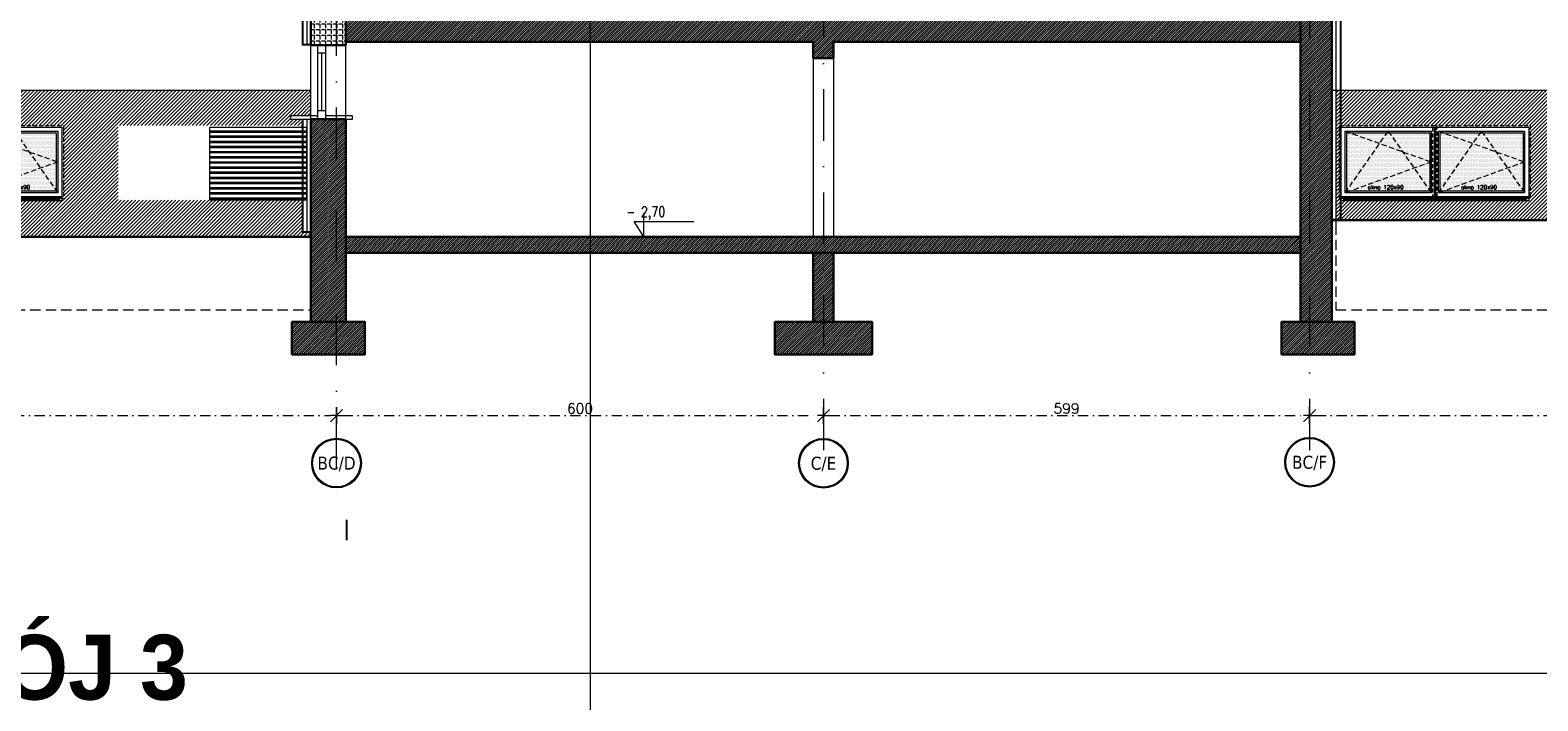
# Model space of a CAD drawing. Header units: millimetres. Extents: x 28291 to 177760, y -399809 to -170937.
# Tile 78 of 256: x 60435 to 62292, y -202936 to -202109. Entities that reach past the tile are written whole.
import ezdxf
from ezdxf.enums import TextEntityAlignment as Align

# ---------------------------------------------------------------- set-up
doc = ezdxf.new("R2010")
doc.units = ezdxf.units.MM
for name, pattern in [('CACHE', [9.525, 6.35, -3.175]), ('CARKOVANA', [7.5, 5, -2.5]), ('DASHDOT', [25.4, 12.7, -6.35, 0, -6.35]), ('HIDDEN', [9.525, 6.35, -3.175])]:
    doc.linetypes.add(name, pattern=pattern)
doc.layers.get('0').update_dxf_attribs({"lineweight": 0})
for name, color, linetype, lineweight, true_color in [('!! 0_ Istn-okna - wymienione', 9, 'Continuous', 13, 0x808080), ('!! 2_ELEWACJA COKÓŁ', 9, 'Continuous', 13, 0x808080), ('!! 2_hatch istniejące', 7, 'Continuous', 5, 0xffffff)]:
    doc.layers.add(name, color=color, linetype=linetype, lineweight=lineweight, true_color=true_color)
for name, color, linetype, lineweight in [('!! 0_ Istn-sciany', 3, 'Continuous', 30), ('!! 0_ Opis', 8, 'Continuous', 13), ('!! 0_ WIDOK ELEWACJA', 4, 'Continuous', 0), ('!! 0_Istn-cienka', 4, 'Continuous', 9), ('!! 0_Osie', 1, 'DASHDOT', 13), ('!! 1  WYDZIELENIE PPOŻ', 252, 'Continuous', 0), ('!! 1_ tynk zewn  - nowy', 21, 'Continuous', 20), ('!! 1_Hatch dach', 252, 'Continuous', 5), ('!! 2_ remont Ocieplenie', 4, 'ZIGZAG', 5), ('!! 2_Hatch dach', 7, 'Continuous', 0), ('!! 2_LEGENDA', 250, 'Continuous', 13), ('!! 2_NOWE OKNA WIDOk - remont', 140, 'Continuous', 5), ('0-osie-liniA', 14, 'DASHDOT', 5), ('0-osie-tx', 66, 'Continuous', 9), ('0-rzedne-blok', 62, 'Continuous', 13)]:
    doc.layers.add(name, color=color, linetype=linetype, lineweight=lineweight)
doc.layers.add('!! 0_ramki', color=66, linetype='Continuous', lineweight=9, plot=False)
doc.layers.add('!! 1_ widok', color=4, linetype='Continuous')
doc.styles.add('DEUTSCH', font='SIMPLEX8')
doc.styles.add('STYLE10', font='arialbd.ttf')
doc.styles.add('TAHOMA', font='tahoma.ttf')
doc.styles.add('TXT', font='simplex.shx')
doc.linetypes.add('ZIGZAG', pattern='A,0.00254,-5.08,[131,ltypeshp.shx,S=5.08,R=0,X=-5.08,Y=0],-10.16,[131,ltypeshp.shx,S=5.08,R=180,X=5.08,Y=0],-5.08', length=20.32254)
doc.dimstyles.new('DIM50', dxfattribs={"dimscale": 5, "dimtxt": 2.5, "dimasz": 1.5, "dimexe": 0, "dimexo": 0, "dimgap": 0.5, "dimtad": 1, "dimdec": 4, "dimrnd": 0.5, "dimdsep": 46, "dimtxsty": 'TXT', "dimblk1": 'TICK1', "dimblk2": 'TICK1', "dimsah": 1, "dimcen": 0, "dimse1": 1, "dimse2": 1, "dimclrd": 1, "dimclre": 7, "dimclrt": 9, "dimadec": 0, "dimazin": 0, "dimtfac": 1, "dimtdec": 4, "dimtmove": 2, "dimatfit": 3, "dimldrblk": 'TICK1', "dimfxl": 1, "dimtolj": 1, "dimarcsym": 0})
pattern_1 = [(225, (57913.864, -203778.1074), (1.3470384, -1.3470384), [])]

# ---------------------------------------------------------------- blocks, each defined once
blk = doc.blocks.new('okno 115x115')
at = {"layer": '!! 1_Hatch dach', "true_color": 0x575757}
h = blk.add_hatch(dxfattribs=at)
h.set_pattern_fill('DOTS', color=251, angle=360)
h.set_pattern_definition([(360, (-21873.4686, 1906.5186), (0.79375, 1.5875), [0, -1.5875])])
h.paths.add_polyline_path([(-12259.7, 13266.7), (-12157.7, 13266.7), (-12157.7, 13194.7), (-12259.7, 13194.7)])
h = blk.add_hatch(dxfattribs=at)
h.set_pattern_fill('ANSI31', color=251, scale=0.2, angle=360)
h.paths.add_polyline_path([(-12264.2, 13187.7), (-12153.2, 13187.7), (-12153.2, 13182.7), (-12264.2, 13182.7)])
at = {"layer": '!! 0_ Istn-okna - wymienione', "linetype": 'CARKOVANA', "lineweight": 5}
blk.add_lwpolyline([(-12268.7, 13275.7), (-12148.7, 13275.7), (-12148.7, 13185.7), (-12268.7, 13185.7)], close=True, dxfattribs=at)
at = {"layer": '!! 0_ Istn-okna - wymienione'}
for points in [[(-12266.7, 13273.7), (-12150.7, 13273.7), (-12150.7, 13187.7), (-12266.7, 13187.7)], [(-12261.7, 13268.7), (-12155.7, 13268.7), (-12155.7, 13192.7), (-12261.7, 13192.7)], [(-12259.7, 13266.7), (-12157.7, 13266.7), (-12157.7, 13194.7), (-12259.7, 13194.7)], [(-12266.7, 13187.7), (-12150.7, 13187.7), (-12150.7, 13182.7), (-12266.7, 13182.7)]]:
    blk.add_lwpolyline(points, close=True, dxfattribs=at)
at = {"layer": '!! 1_Hatch dach', "color": 251, "linetype": 'CACHE', "true_color": 0x575757}
for points in [[(-12261.7, 13192.7), (-12208.7, 13268.7), (-12155.7, 13192.7)], [(-12261.7, 13268.7), (-12155.7, 13230.7), (-12261.7, 13192.7)]]:
    blk.add_lwpolyline(points, dxfattribs=at)
at = {"insert": (-12234.1, 13202.1), "char_height": 5, "attachment_point": 1, "style": 'TXT'}
blk.add_mtext_dynamic_manual_height_columns('okno 120x90', width=52.63, gutter_width=75, heights=[0], dxfattribs=at)
blk = doc.blocks.new('*U80')
h = blk.add_hatch(color=256)
edge = h.paths.add_edge_path()
edge.add_arc((0, 0), 30.6, 0, 360)
edge = h.paths.add_edge_path(flags=17)
edge.add_arc((0, 0), 29.4, 0, 360)
for radius in [30.6, 29.4]:
    blk.add_circle((0, 0), radius)
at = {"style": 'TAHOMA', "flags": 8}
blk.add_attdef('ANSICHTSNUMMER', text='', height=16, dxfattribs=at).set_placement((0, 0), align=Align.MIDDLE_CENTER)
blk = doc.blocks.new('TICK1')
at = {"color": 2}
blk.add_line((-1, -1), (1, 1), dxfattribs=at)
at = {"color": 0}
for p, q in [((0, 0), (-1, 0)), ((0, -1.4), (0, 1.4))]:
    blk.add_line(p, q, dxfattribs=at)
blk = doc.blocks.new('*D3667')
at = {"color": 1, "lineweight": -2, "transparency": 16777216}
blk.add_line((59012.1, -202584.2), (60804.6, -202584.2), dxfattribs=at)
at = {"layer": 'DEFPOINTS', "color": 0, "transparency": 16777216}
for p in [(59004.6, -202584.2), (60812.1, -202584.2), (60812.1, -202584.2)]:
    blk.add_point(p, dxfattribs=at)
at = {"color": 1, "lineweight": -2, "transparency": 16777216, "xscale": 7.5, "yscale": 7.5, "zscale": 7.5, "rotation": 180}
blk.add_blockref('TICK1', (59004.6, -202584.2), dxfattribs=at)
at = {"color": 1, "lineweight": -2, "transparency": 16777216, "xscale": 7.5, "yscale": 7.5, "zscale": 7.5}
blk.add_blockref('TICK1', (60812.1, -202584.2), dxfattribs=at)
at = {"color": 9, "transparency": 16777216, "insert": (59908.3, -202575.4), "char_height": 12.5, "attachment_point": 5, "style": 'TXT'}
blk.add_mtext('\\A1;1807.5', dxfattribs=at)
blk = doc.blocks.new('*D3668')
at = {"color": 1, "lineweight": -2, "transparency": 16777216}
blk.add_line((60819.6, -202584.2), (61404.6, -202584.2), dxfattribs=at)
at = {"layer": 'DEFPOINTS', "color": 0, "transparency": 16777216}
for p in [(60812.1, -202584.2), (61412.1, -202584.2), (61412.1, -202584.2)]:
    blk.add_point(p, dxfattribs=at)
at = {"color": 1, "lineweight": -2, "transparency": 16777216, "xscale": 7.5, "yscale": 7.5, "zscale": 7.5, "rotation": 180}
blk.add_blockref('TICK1', (60812.1, -202584.2), dxfattribs=at)
at = {"color": 1, "lineweight": -2, "transparency": 16777216, "xscale": 7.5, "yscale": 7.5, "zscale": 7.5}
blk.add_blockref('TICK1', (61412.1, -202584.2), dxfattribs=at)
at = {"color": 9, "transparency": 16777216, "insert": (61112.1, -202575.4), "char_height": 12.5, "attachment_point": 5, "style": 'TXT'}
blk.add_mtext('\\A1;600', dxfattribs=at)
blk = doc.blocks.new('*D3669')
at = {"color": 1, "lineweight": -2, "transparency": 16777216}
blk.add_line((61419.6, -202584.2), (62003.6, -202584.2), dxfattribs=at)
at = {"layer": 'DEFPOINTS', "color": 0, "transparency": 16777216}
for p in [(61412.1, -202584.2), (62011.1, -202584.2), (62011.1, -202584.2)]:
    blk.add_point(p, dxfattribs=at)
at = {"color": 1, "lineweight": -2, "transparency": 16777216, "xscale": 7.5, "yscale": 7.5, "zscale": 7.5, "rotation": 180}
blk.add_blockref('TICK1', (61412.1, -202584.2), dxfattribs=at)
at = {"color": 1, "lineweight": -2, "transparency": 16777216, "xscale": 7.5, "yscale": 7.5, "zscale": 7.5}
blk.add_blockref('TICK1', (62011.1, -202584.2), dxfattribs=at)
at = {"color": 9, "transparency": 16777216, "insert": (61711.6, -202575.4), "char_height": 12.5, "attachment_point": 5, "style": 'TXT'}
blk.add_mtext('\\A1;599', dxfattribs=at)
blk = doc.blocks.new('*D3670')
at = {"color": 1, "lineweight": -2, "transparency": 16777216}
blk.add_line((62018.6, -202584.2), (63804.1, -202584.2), dxfattribs=at)
at = {"layer": 'DEFPOINTS', "color": 0, "transparency": 16777216}
for p in [(62011.1, -202584.2), (63811.6, -202584.2), (63811.6, -202584.2)]:
    blk.add_point(p, dxfattribs=at)
at = {"color": 1, "lineweight": -2, "transparency": 16777216, "xscale": 7.5, "yscale": 7.5, "zscale": 7.5, "rotation": 180}
blk.add_blockref('TICK1', (62011.1, -202584.2), dxfattribs=at)
at = {"color": 1, "lineweight": -2, "transparency": 16777216, "xscale": 7.5, "yscale": 7.5, "zscale": 7.5}
blk.add_blockref('TICK1', (63811.6, -202584.2), dxfattribs=at)
at = {"color": 9, "transparency": 16777216, "insert": (62911.3, -202575.4), "char_height": 12.5, "attachment_point": 5, "style": 'TXT'}
blk.add_mtext('\\A1;1800.5', dxfattribs=at)
blk = doc.blocks.new('BLOK OSIE DE')
at = {"layer": '!! 1_ widok'}
blk.add_lwpolyline([(60824.56735, -210654.75564), (60824.56735, -210679.75564)], dxfattribs=at)
blk = doc.blocks.new('D_kota')
for p, q in [((-0.8, 15), (8.7, 15)), ((8.7, 0), (-0.8, 15)), ((8.7, 0), (8.7, 23))]:
    blk.add_line(p, q)
blk.add_lwpolyline([(-0.8, 15), (57.9, 15)])
at = {"style": 'DEUTSCH', "width": 0.8}
blk.add_attdef('POZ.ARCH', (7.3, 19.7), '', height=10, dxfattribs=at)
blk = doc.blocks.new('BLOK OSIE ABC PD')
at = {"layer": '0-osie-liniA', "ltscale": 5}
for points in [[(60812.06735, -202649.32309), (60812.06735, -200656.87852)], [(61412.06735, -200656.87852), (61412.06735, -202649.32309)], [(62011.06735, -200656.87852), (62011.06735, -202649.32309)]]:
    blk.add_lwpolyline(points, dxfattribs=at)
at = {"layer": '0-osie-tx'}
ref = blk.add_blockref('*U80', (60812.06735, -202642.74122), dxfattribs=dict(at, rotation=180))
ref.add_attrib('ANSICHTSNUMMER', 'BC/D', dxfattribs={"layer": '0', "height": 16, "style": 'TAHOMA', "flags": 8}).set_placement((60812.06735, -202642.74122), align=Align.MIDDLE_CENTER)
ref = blk.add_blockref('*U80', (61412.06735, -202642.88444), dxfattribs=dict(at, rotation=180))
ref.add_attrib('ANSICHTSNUMMER', 'C/E', dxfattribs={"layer": '0', "height": 16, "style": 'TAHOMA', "flags": 8}).set_placement((61412.06735, -202642.88444), align=Align.MIDDLE_CENTER)
ref = blk.add_blockref('*U80', (62011.06735, -202641.68444), dxfattribs=dict(at, rotation=180))
ref.add_attrib('ANSICHTSNUMMER', 'BC/F', dxfattribs={"layer": '0', "height": 16, "style": 'TAHOMA', "flags": 8}).set_placement((62011.06735, -202641.68444), align=Align.MIDDLE_CENTER)
for base, p1, p2, picture, middle in [((60812.06735, -202584.18737), (59004.56735, -202584.18737), (60812.06735, -202584.18737), '*D3667', (59908.31735, -202575.43737)), ((61412.06735, -202584.18737), (60812.06735, -202584.18737), (61412.06735, -202584.18737), '*D3668', (61112.06735, -202575.43737)), ((62011.06735, -202584.18737), (61412.06735, -202584.18737), (62011.06735, -202584.18737), '*D3669', (61711.56735, -202575.43737)), ((63811.56735, -202584.18737), (62011.06735, -202584.18737), (63811.56735, -202584.18737), '*D3670', (62911.31735, -202575.43737))]:
    dim = blk.add_linear_dim(base=base, p1=p1, p2=p2, angle=180, dimstyle='DIM50')
    dim.commit()
    dim.dimension.update_dxf_attribs({"geometry": picture, "text_midpoint": middle})

msp = doc.modelspace()

# ---------------------------------------------------------------- hatches: boundary and pattern name
at = {"layer": '!! 0_ WIDOK ELEWACJA'}
h = msp.add_hatch(dxfattribs=at)
h.set_pattern_fill('PLAST', color=256)
h.paths.add_polyline_path([(60656.07394, -202228.74713), (60775.07394, -202228.74713), (60775.07394, -202318.74713), (60656.07394, -202318.74713)])
at = {"layer": '!! 2_ELEWACJA COKÓŁ', "true_color": 0x2b2b2c}
h = msp.add_hatch(dxfattribs=at)
h.set_pattern_fill('ANSI31', color=250)
h.paths.add_polyline_path([(60780.56735, -202183.74713), (59001.56735, -202183.74713), (59001.56735, -202363.74713), (60780.56735, -202363.74713), (60780.56735, -202358.74713), (60769.56735, -202358.74713), (60769.56735, -202318.74713), (60543.07394, -202318.74713), (60543.07394, -202226.74713), (60658.07394, -202226.74713), (60769.56735, -202226.74713), (60769.56735, -202218.74713), (60755.4202, -202218.74713), (60755.4202, -202214.8319), (60780.56735, -202214.8319)])
h.paths.add_polyline_path([(59758.07394, -202226.74713), (59875.07394, -202226.74713), (59875.07394, -202318.74713), (59643.07394, -202318.74713), (59643.07394, -202226.74713)], flags=16)
h.paths.add_polyline_path([(59756.07394, -202228.74713), (59756.07394, -202314.74713), (59645.07394, -202314.74713), (59645.07394, -202228.74713)], flags=0)
h.paths.add_polyline_path([(59751.07394, -202233.74713), (59751.07394, -202309.74713), (59650.07394, -202309.74713), (59650.07394, -202233.74713)], flags=0)
h.paths.add_polyline_path([(59700.57394, -202233.74713), (59701.90289, -202235.74713), (59749.07394, -202235.74713), (59749.07394, -202270.99465), (59751.07394, -202271.74713), (59749.07394, -202272.4996), (59749.07394, -202306.73722), (59749.745, -202307.74713), (59655.38973, -202307.74713), (59650.07394, -202309.74713), (59652.07394, -202306.73722), (59652.07394, -202234.4996), (59655.38973, -202235.74713), (59699.245, -202235.74713)], flags=0)
h.paths.add_polyline_path([(59760.07394, -202228.74713), (59871.07394, -202228.74713), (59871.07394, -202314.74713), (59760.07394, -202314.74713)], flags=0)
h.paths.add_polyline_path([(59765.07394, -202233.74713), (59866.07394, -202233.74713), (59866.07394, -202309.74713), (59765.07394, -202309.74713)], flags=0)
h.paths.add_polyline_path([(59770.38973, -202235.74713), (59814.245, -202235.74713), (59815.57394, -202233.74713), (59816.90289, -202235.74713), (59864.07394, -202235.74713), (59864.07394, -202270.99465), (59866.07394, -202271.74713), (59864.07394, -202272.4996), (59864.07394, -202306.73722), (59864.745, -202307.74713), (59770.38973, -202307.74713), (59765.07394, -202309.74713), (59767.07394, -202306.73722), (59767.07394, -202234.4996)], flags=0)
h.paths.add_polyline_path([(59575.07394, -202318.74713), (59343.07394, -202318.74713), (59343.07394, -202226.74713), (59458.07394, -202226.74713), (59575.07394, -202226.74713)], flags=16)
h.paths.add_polyline_path([(59571.07394, -202228.74713), (59571.07394, -202314.74713), (59460.07394, -202314.74713), (59460.07394, -202228.74713)], flags=0)
h.paths.add_polyline_path([(59566.07394, -202233.74713), (59566.07394, -202309.74713), (59465.07394, -202309.74713), (59465.07394, -202233.74713)], flags=0)
h.paths.add_polyline_path([(59564.07394, -202235.74713), (59564.07394, -202270.99465), (59566.07394, -202271.74713), (59564.07394, -202272.4996), (59564.07394, -202306.73722), (59564.745, -202307.74713), (59470.38973, -202307.74713), (59465.07394, -202309.74713), (59467.07394, -202306.73722), (59467.07394, -202234.4996), (59470.38973, -202235.74713), (59514.245, -202235.74713), (59515.57394, -202233.74713), (59516.90289, -202235.74713)], flags=0)
h.paths.add_polyline_path([(59456.07394, -202228.74713), (59456.07394, -202314.74713), (59345.07394, -202314.74713), (59345.07394, -202228.74713)], flags=0)
h.paths.add_polyline_path([(59451.07394, -202233.74713), (59451.07394, -202309.74713), (59350.07394, -202309.74713), (59350.07394, -202233.74713)], flags=0)
h.paths.add_polyline_path([(59943.07394, -202226.74713), (60058.07394, -202226.74713), (60175.07394, -202226.74713), (60175.07394, -202318.74713), (59943.07394, -202318.74713)], flags=16)
h.paths.add_polyline_path([(59449.07394, -202235.74713), (59449.07394, -202270.99465), (59451.07394, -202271.74713), (59449.07394, -202272.4996), (59449.07394, -202306.73722), (59449.745, -202307.74713), (59355.38973, -202307.74713), (59350.07394, -202309.74713), (59352.07394, -202306.73722), (59352.07394, -202234.4996), (59355.38973, -202235.74713), (59399.245, -202235.74713), (59400.57394, -202233.74713), (59401.90289, -202235.74713)], flags=0)
h.paths.add_polyline_path([(59945.07394, -202228.74713), (60056.07394, -202228.74713), (60056.07394, -202314.74713), (59945.07394, -202314.74713)], flags=0)
h.paths.add_polyline_path([(59950.07394, -202233.74713), (60051.07394, -202233.74713), (60051.07394, -202309.74713), (59950.07394, -202309.74713)], flags=0)
h.paths.add_polyline_path([(59952.07394, -202234.4996), (59955.38973, -202235.74713), (59999.245, -202235.74713), (60000.57394, -202233.74713), (60001.90289, -202235.74713), (60049.07394, -202235.74713), (60049.07394, -202270.99465), (60051.07394, -202271.74713), (60049.07394, -202272.4996), (60049.07394, -202306.73722), (60049.745, -202307.74713), (59955.38973, -202307.74713), (59950.07394, -202309.74713), (59952.07394, -202306.73722)], flags=0)
h.paths.add_polyline_path([(60060.07394, -202228.74713), (60171.07394, -202228.74713), (60171.07394, -202314.74713), (60060.07394, -202314.74713)], flags=0)
h.paths.add_polyline_path([(60065.07394, -202233.74713), (60166.07394, -202233.74713), (60166.07394, -202309.74713), (60065.07394, -202309.74713)], flags=0)
h.paths.add_polyline_path([(60067.07394, -202234.4996), (60070.38973, -202235.74713), (60114.245, -202235.74713), (60115.57394, -202233.74713), (60116.90289, -202235.74713), (60164.07394, -202235.74713), (60164.07394, -202270.99465), (60166.07394, -202271.74713), (60164.07394, -202272.4996), (60164.07394, -202306.73722), (60164.745, -202307.74713), (60070.38973, -202307.74713), (60065.07394, -202309.74713), (60067.07394, -202306.73722)], flags=0)
h.paths.add_polyline_path([(59275.07394, -202318.74713), (59043.07394, -202318.74713), (59043.07394, -202226.74713), (59158.07394, -202226.74713), (59275.07394, -202226.74713)], flags=16)
h.paths.add_polyline_path([(59271.07394, -202228.74713), (59271.07394, -202314.74713), (59160.07394, -202314.74713), (59160.07394, -202228.74713)], flags=0)
h.paths.add_polyline_path([(59266.07394, -202233.74713), (59266.07394, -202309.74713), (59165.07394, -202309.74713), (59165.07394, -202233.74713)], flags=0)
h.paths.add_polyline_path([(59264.07394, -202235.74713), (59264.07394, -202270.99465), (59266.07394, -202271.74713), (59264.07394, -202272.4996), (59264.07394, -202306.73722), (59264.745, -202307.74713), (59170.38973, -202307.74713), (59165.07394, -202309.74713), (59167.07394, -202306.73722), (59167.07394, -202234.4996), (59170.38973, -202235.74713), (59214.245, -202235.74713), (59215.57394, -202233.74713), (59216.90289, -202235.74713)], flags=0)
h.paths.add_polyline_path([(59156.07394, -202228.74713), (59156.07394, -202314.74713), (59045.07394, -202314.74713), (59045.07394, -202228.74713)], flags=0)
h.paths.add_polyline_path([(59151.07394, -202233.74713), (59151.07394, -202309.74713), (59050.07394, -202309.74713), (59050.07394, -202233.74713)], flags=0)
h.paths.add_polyline_path([(60243.07394, -202226.74713), (60358.07394, -202226.74713), (60475.07394, -202226.74713), (60475.07394, -202318.74713), (60243.07394, -202318.74713)], flags=16)
h.paths.add_polyline_path([(59149.07394, -202235.74713), (59149.07394, -202270.99465), (59151.07394, -202271.74713), (59149.07394, -202272.4996), (59149.07394, -202306.73722), (59149.745, -202307.74713), (59055.38973, -202307.74713), (59050.07394, -202309.74713), (59052.07394, -202306.73722), (59052.07394, -202234.4996), (59055.38973, -202235.74713), (59099.245, -202235.74713), (59100.57394, -202233.74713), (59101.90289, -202235.74713)], flags=0)
h.paths.add_polyline_path([(60245.07394, -202228.74713), (60356.07394, -202228.74713), (60356.07394, -202314.74713), (60245.07394, -202314.74713)], flags=0)
h.paths.add_polyline_path([(60250.07394, -202233.74713), (60351.07394, -202233.74713), (60351.07394, -202309.74713), (60250.07394, -202309.74713)], flags=0)
h.paths.add_polyline_path([(60252.07394, -202234.4996), (60255.38973, -202235.74713), (60299.245, -202235.74713), (60300.57394, -202233.74713), (60301.90289, -202235.74713), (60349.07394, -202235.74713), (60349.07394, -202270.99465), (60351.07394, -202271.74713), (60349.07394, -202272.4996), (60349.07394, -202306.73722), (60349.745, -202307.74713), (60255.38973, -202307.74713), (60250.07394, -202309.74713), (60252.07394, -202306.73722)], flags=0)
h.paths.add_polyline_path([(60360.07394, -202228.74713), (60471.07394, -202228.74713), (60471.07394, -202314.74713), (60360.07394, -202314.74713)], flags=0)
h.paths.add_polyline_path([(60365.07394, -202233.74713), (60466.07394, -202233.74713), (60466.07394, -202309.74713), (60365.07394, -202309.74713)], flags=0)
h.paths.add_polyline_path([(60367.07394, -202234.4996), (60370.38973, -202235.74713), (60414.245, -202235.74713), (60415.57394, -202233.74713), (60416.90289, -202235.74713), (60464.07394, -202235.74713), (60464.07394, -202270.99465), (60466.07394, -202271.74713), (60464.07394, -202272.4996), (60464.07394, -202306.73722), (60464.745, -202307.74713), (60370.38973, -202307.74713), (60365.07394, -202309.74713), (60367.07394, -202306.73722)], flags=0)
h.paths.add_polyline_path([(60388.9017, -202306.5875), (60438.06836, -202306.5875), (60438.06836, -202299.0875), (60388.9017, -202299.0875)], flags=8)
h.paths.add_polyline_path([(60273.9017, -202306.5875), (60323.06836, -202306.5875), (60323.06836, -202299.0875), (60273.9017, -202299.0875)], flags=8)
h.paths.add_polyline_path([(60088.9017, -202306.5875), (60138.06836, -202306.5875), (60138.06836, -202299.0875), (60088.9017, -202299.0875)], flags=8)
h.paths.add_polyline_path([(59973.9017, -202306.5875), (60023.06836, -202306.5875), (60023.06836, -202299.0875), (59973.9017, -202299.0875)], flags=8)
h.paths.add_polyline_path([(59788.9017, -202306.5875), (59838.06836, -202306.5875), (59838.06836, -202299.0875), (59788.9017, -202299.0875)], flags=8)
h.paths.add_polyline_path([(59673.9017, -202306.5875), (59723.06836, -202306.5875), (59723.06836, -202299.0875), (59673.9017, -202299.0875)], flags=8)
h.paths.add_polyline_path([(59488.9017, -202306.5875), (59538.06836, -202306.5875), (59538.06836, -202299.0875), (59488.9017, -202299.0875)], flags=8)
h.paths.add_polyline_path([(59373.9017, -202306.5875), (59423.06836, -202306.5875), (59423.06836, -202299.0875), (59373.9017, -202299.0875)], flags=8)
h.paths.add_polyline_path([(59188.9017, -202306.5875), (59238.06836, -202306.5875), (59238.06836, -202299.0875), (59188.9017, -202299.0875)], flags=8)
h.paths.add_polyline_path([(59073.9017, -202306.5875), (59123.06836, -202306.5875), (59123.06836, -202299.0875), (59073.9017, -202299.0875)], flags=8)
h = msp.add_hatch(dxfattribs=at)
h.set_pattern_fill('ANSI31', color=250)
h.paths.add_polyline_path([(63843.56735, -202183.74713), (62043.56735, -202183.74713), (62043.56735, -202343.32922), (63843.56735, -202343.32922)])
h.paths.add_polyline_path([(63250.56735, -202226.74713), (63365.56735, -202226.74713), (63482.56735, -202226.74713), (63482.56735, -202318.74713), (63250.56735, -202318.74713)], flags=16)
h.paths.add_polyline_path([(63252.56735, -202228.74713), (63363.56735, -202228.74713), (63363.56735, -202314.74713), (63252.56735, -202314.74713)], flags=0)
h.paths.add_polyline_path([(63257.56735, -202233.74713), (63358.56735, -202233.74713), (63358.56735, -202309.74713), (63257.56735, -202309.74713)], flags=0)
h.paths.add_polyline_path([(63262.88314, -202235.74713), (63306.7384, -202235.74713), (63308.06735, -202233.74713), (63309.3963, -202235.74713), (63356.56735, -202235.74713), (63356.56735, -202270.99465), (63358.56735, -202271.74713), (63356.56735, -202272.4996), (63356.56735, -202306.73722), (63357.2384, -202307.74713), (63262.88314, -202307.74713), (63257.56735, -202309.74713), (63259.56735, -202306.73722), (63259.56735, -202234.4996)], flags=0)
h.paths.add_polyline_path([(63182.56735, -202318.74713), (62950.56735, -202318.74713), (62950.56735, -202226.74713), (63065.56735, -202226.74713), (63182.56735, -202226.74713)], flags=16)
h.paths.add_polyline_path([(63178.56735, -202228.74713), (63178.56735, -202314.74713), (63067.56735, -202314.74713), (63067.56735, -202228.74713)], flags=0)
h.paths.add_polyline_path([(63173.56735, -202233.74713), (63173.56735, -202309.74713), (63072.56735, -202309.74713), (63072.56735, -202233.74713)], flags=0)
h.paths.add_polyline_path([(63171.56735, -202235.74713), (63171.56735, -202270.99465), (63173.56735, -202271.74713), (63171.56735, -202272.4996), (63171.56735, -202306.73722), (63172.2384, -202307.74713), (63077.88314, -202307.74713), (63072.56735, -202309.74713), (63074.56735, -202306.73722), (63074.56735, -202234.4996), (63077.88314, -202235.74713), (63121.7384, -202235.74713), (63123.06735, -202233.74713), (63124.3963, -202235.74713)], flags=0)
h.paths.add_polyline_path([(63367.56735, -202228.74713), (63478.56735, -202228.74713), (63478.56735, -202314.74713), (63367.56735, -202314.74713)], flags=0)
h.paths.add_polyline_path([(63372.56735, -202233.74713), (63473.56735, -202233.74713), (63473.56735, -202309.74713), (63372.56735, -202309.74713)], flags=0)
h.paths.add_polyline_path([(63377.88314, -202235.74713), (63421.7384, -202235.74713), (63423.06735, -202233.74713), (63424.3963, -202235.74713), (63471.56735, -202235.74713), (63471.56735, -202270.99465), (63473.56735, -202271.74713), (63471.56735, -202272.4996), (63471.56735, -202306.73722), (63472.2384, -202307.74713), (63377.88314, -202307.74713), (63372.56735, -202309.74713), (63374.56735, -202306.73722), (63374.56735, -202234.4996)], flags=0)
h.paths.add_polyline_path([(63063.56735, -202228.74713), (63063.56735, -202314.74713), (62952.56735, -202314.74713), (62952.56735, -202228.74713)], flags=0)
h.paths.add_polyline_path([(63058.56735, -202233.74713), (63058.56735, -202309.74713), (62957.56735, -202309.74713), (62957.56735, -202233.74713)], flags=0)
h.paths.add_polyline_path([(63056.56735, -202235.74713), (63056.56735, -202270.99465), (63058.56735, -202271.74713), (63056.56735, -202272.4996), (63056.56735, -202306.73722), (63057.2384, -202307.74713), (62962.88314, -202307.74713), (62957.56735, -202309.74713), (62959.56735, -202306.73722), (62959.56735, -202234.4996), (62962.88314, -202235.74713), (63006.7384, -202235.74713), (63008.06735, -202233.74713), (63009.3963, -202235.74713)], flags=0)
h.paths.add_polyline_path([(63550.56735, -202226.74713), (63665.56735, -202226.74713), (63782.56735, -202226.74713), (63782.56735, -202318.74713), (63550.56735, -202318.74713)], flags=16)
h.paths.add_polyline_path([(63552.56735, -202228.74713), (63663.56735, -202228.74713), (63663.56735, -202314.74713), (63552.56735, -202314.74713)], flags=0)
h.paths.add_polyline_path([(63557.56735, -202233.74713), (63658.56735, -202233.74713), (63658.56735, -202309.74713), (63557.56735, -202309.74713)], flags=0)
h.paths.add_polyline_path([(63559.56735, -202234.4996), (63562.88314, -202235.74713), (63606.7384, -202235.74713), (63608.06735, -202233.74713), (63609.3963, -202235.74713), (63656.56735, -202235.74713), (63656.56735, -202270.99465), (63658.56735, -202271.74713), (63656.56735, -202272.4996), (63656.56735, -202306.73722), (63657.2384, -202307.74713), (63562.88314, -202307.74713), (63557.56735, -202309.74713), (63559.56735, -202306.73722)], flags=0)
h.paths.add_polyline_path([(62882.56735, -202318.74713), (62650.56735, -202318.74713), (62650.56735, -202226.74713), (62765.56735, -202226.74713), (62882.56735, -202226.74713)], flags=16)
h.paths.add_polyline_path([(62878.56735, -202228.74713), (62878.56735, -202314.74713), (62767.56735, -202314.74713), (62767.56735, -202228.74713)], flags=0)
h.paths.add_polyline_path([(62873.56735, -202233.74713), (62873.56735, -202309.74713), (62772.56735, -202309.74713), (62772.56735, -202233.74713)], flags=0)
h.paths.add_polyline_path([(62871.56735, -202235.74713), (62871.56735, -202270.99465), (62873.56735, -202271.74713), (62871.56735, -202272.4996), (62871.56735, -202306.73722), (62872.2384, -202307.74713), (62777.88314, -202307.74713), (62772.56735, -202309.74713), (62774.56735, -202306.73722), (62774.56735, -202234.4996), (62777.88314, -202235.74713), (62821.7384, -202235.74713), (62823.06735, -202233.74713), (62824.3963, -202235.74713)], flags=0)
h.paths.add_polyline_path([(63667.56735, -202228.74713), (63778.56735, -202228.74713), (63778.56735, -202314.74713), (63667.56735, -202314.74713)], flags=0)
h.paths.add_polyline_path([(63672.56735, -202233.74713), (63773.56735, -202233.74713), (63773.56735, -202309.74713), (63672.56735, -202309.74713)], flags=0)
h.paths.add_polyline_path([(63674.56735, -202234.4996), (63677.88314, -202235.74713), (63721.7384, -202235.74713), (63723.06735, -202233.74713), (63724.3963, -202235.74713), (63771.56735, -202235.74713), (63771.56735, -202270.99465), (63773.56735, -202271.74713), (63771.56735, -202272.4996), (63771.56735, -202306.73722), (63772.2384, -202307.74713), (63677.88314, -202307.74713), (63672.56735, -202309.74713), (63674.56735, -202306.73722)], flags=0)
h.paths.add_polyline_path([(62763.56735, -202228.74713), (62763.56735, -202314.74713), (62652.56735, -202314.74713), (62652.56735, -202228.74713)], flags=0)
h.paths.add_polyline_path([(62758.56735, -202233.74713), (62758.56735, -202309.74713), (62657.56735, -202309.74713), (62657.56735, -202233.74713)], flags=0)
h.paths.add_polyline_path([(62756.56735, -202235.74713), (62756.56735, -202270.99465), (62758.56735, -202271.74713), (62756.56735, -202272.4996), (62756.56735, -202306.73722), (62757.2384, -202307.74713), (62662.88314, -202307.74713), (62657.56735, -202309.74713), (62659.56735, -202306.73722), (62659.56735, -202234.4996), (62662.88314, -202235.74713), (62706.7384, -202235.74713), (62708.06735, -202233.74713), (62709.3963, -202235.74713)], flags=0)
h.paths.add_polyline_path([(62582.56735, -202318.74713), (62350.56735, -202318.74713), (62350.56735, -202226.74713), (62465.56735, -202226.74713), (62582.56735, -202226.74713)], flags=16)
h.paths.add_polyline_path([(62578.56735, -202228.74713), (62578.56735, -202314.74713), (62467.56735, -202314.74713), (62467.56735, -202228.74713)], flags=0)
h.paths.add_polyline_path([(62573.56735, -202233.74713), (62573.56735, -202309.74713), (62472.56735, -202309.74713), (62472.56735, -202233.74713)], flags=0)
h.paths.add_polyline_path([(62571.56735, -202235.74713), (62571.56735, -202270.99465), (62573.56735, -202271.74713), (62571.56735, -202272.4996), (62571.56735, -202306.73722), (62572.2384, -202307.74713), (62477.88314, -202307.74713), (62472.56735, -202309.74713), (62474.56735, -202306.73722), (62474.56735, -202234.4996), (62477.88314, -202235.74713), (62521.7384, -202235.74713), (62523.06735, -202233.74713), (62524.3963, -202235.74713)], flags=0)
h.paths.add_polyline_path([(62463.56735, -202228.74713), (62463.56735, -202314.74713), (62352.56735, -202314.74713), (62352.56735, -202228.74713)], flags=0)
h.paths.add_polyline_path([(62458.56735, -202233.74713), (62458.56735, -202309.74713), (62357.56735, -202309.74713), (62357.56735, -202233.74713)], flags=0)
h.paths.add_polyline_path([(62458.56735, -202271.74713), (62456.56735, -202272.4996), (62456.56735, -202306.73722), (62457.2384, -202307.74713), (62362.88314, -202307.74713), (62357.56735, -202309.74713), (62359.56735, -202306.73722), (62359.56735, -202234.4996), (62362.88314, -202235.74713), (62406.7384, -202235.74713), (62408.06735, -202233.74713), (62409.3963, -202235.74713), (62456.56735, -202235.74713), (62456.56735, -202270.99465)], flags=0)
h.paths.add_polyline_path([(62282.56735, -202318.74713), (62050.56735, -202318.74713), (62050.56735, -202226.74713), (62165.56735, -202226.74713), (62282.56735, -202226.74713)], flags=16)
h.paths.add_polyline_path([(62278.56735, -202228.74713), (62278.56735, -202314.74713), (62167.56735, -202314.74713), (62167.56735, -202228.74713)], flags=0)
h.paths.add_polyline_path([(62273.56735, -202233.74713), (62273.56735, -202309.74713), (62172.56735, -202309.74713), (62172.56735, -202233.74713)], flags=0)
h.paths.add_polyline_path([(62273.56735, -202271.74713), (62271.56735, -202272.4996), (62271.56735, -202306.73722), (62272.2384, -202307.74713), (62177.88314, -202307.74713), (62172.56735, -202309.74713), (62174.56735, -202306.73722), (62174.56735, -202234.4996), (62177.88314, -202235.74713), (62221.7384, -202235.74713), (62223.06735, -202233.74713), (62224.3963, -202235.74713), (62271.56735, -202235.74713), (62271.56735, -202270.99465)], flags=0)
h.paths.add_polyline_path([(62163.56735, -202228.74713), (62163.56735, -202314.74713), (62052.56735, -202314.74713), (62052.56735, -202228.74713)], flags=0)
h.paths.add_polyline_path([(62158.56735, -202233.74713), (62158.56735, -202309.74713), (62057.56735, -202309.74713), (62057.56735, -202233.74713)], flags=0)
h.paths.add_polyline_path([(62158.56735, -202271.74713), (62156.56735, -202272.4996), (62156.56735, -202306.73722), (62157.2384, -202307.74713), (62062.88314, -202307.74713), (62057.56735, -202309.74713), (62059.56735, -202306.73722), (62059.56735, -202234.4996), (62062.88314, -202235.74713), (62106.7384, -202235.74713), (62108.06735, -202233.74713), (62109.3963, -202235.74713), (62156.56735, -202235.74713), (62156.56735, -202270.99465)], flags=0)
h.paths.add_polyline_path([(63696.3951, -202306.5875), (63745.56177, -202306.5875), (63745.56177, -202299.0875), (63696.3951, -202299.0875)], flags=8)
h.paths.add_polyline_path([(63581.3951, -202306.5875), (63630.56177, -202306.5875), (63630.56177, -202299.0875), (63581.3951, -202299.0875)], flags=8)
h.paths.add_polyline_path([(63396.3951, -202306.5875), (63445.56177, -202306.5875), (63445.56177, -202299.0875), (63396.3951, -202299.0875)], flags=8)
h.paths.add_polyline_path([(63281.3951, -202306.5875), (63330.56177, -202306.5875), (63330.56177, -202299.0875), (63281.3951, -202299.0875)], flags=8)
h.paths.add_polyline_path([(63096.3951, -202306.5875), (63145.56177, -202306.5875), (63145.56177, -202299.0875), (63096.3951, -202299.0875)], flags=8)
h.paths.add_polyline_path([(62981.3951, -202306.5875), (63030.56177, -202306.5875), (63030.56177, -202299.0875), (62981.3951, -202299.0875)], flags=8)
h.paths.add_polyline_path([(62796.3951, -202306.5875), (62845.56177, -202306.5875), (62845.56177, -202299.0875), (62796.3951, -202299.0875)], flags=8)
h.paths.add_polyline_path([(62681.3951, -202306.5875), (62730.56177, -202306.5875), (62730.56177, -202299.0875), (62681.3951, -202299.0875)], flags=8)
h.paths.add_polyline_path([(62496.3951, -202306.5875), (62545.56177, -202306.5875), (62545.56177, -202299.0875), (62496.3951, -202299.0875)], flags=8)
h.paths.add_polyline_path([(62381.3951, -202306.5875), (62430.56177, -202306.5875), (62430.56177, -202299.0875), (62381.3951, -202299.0875)], flags=8)
h.paths.add_polyline_path([(62196.3951, -202306.5875), (62245.56177, -202306.5875), (62245.56177, -202299.0875), (62196.3951, -202299.0875)], flags=8)
h.paths.add_polyline_path([(62081.3951, -202306.5875), (62130.56177, -202306.5875), (62130.56177, -202299.0875), (62081.3951, -202299.0875)], flags=8)
at = {"layer": '!! 2_Hatch dach'}
h = msp.add_hatch(dxfattribs=at)
h.set_pattern_fill('ANGLE', color=256)
h.set_pattern_definition([(180, (57913.864, -203778.1074), (-9e-16, -6.985), [5.08, -1.905]), (270, (57913.864, -203778.1074), (6.985, -1e-15), [5.08, -1.905])])
h.paths.add_polyline_path([(60780.56735, -202127.74713), (60823.56735, -202127.74713), (60823.56735, -202003.74713), (60780.56735, -202003.74713)])
at = {"layer": '!! 2_hatch istniejące'}
h = msp.add_hatch(dxfattribs=at)
h.set_pattern_fill('ANSI31', color=256, scale=0.6)
h.set_pattern_definition(pattern_1)
h.paths.add_polyline_path([(61976.56735, -202508.74713), (62066.56735, -202508.74713), (62066.56735, -202468.74713), (61976.56735, -202468.74713)])
h.paths.add_polyline_path([(62000.06735, -202468.74713), (62038.56735, -202468.74713), (62038.56735, -202003.74713), (62000.06735, -202003.74713)])
h = msp.add_hatch(dxfattribs=at)
h.set_pattern_fill('ANSI31', color=256, scale=0.6)
h.set_pattern_definition(pattern_1)
h.paths.add_polyline_path([(60823.56735, -202123.74713), (61399.56735, -202123.74713), (61399.56735, -202143.74713), (61424.56735, -202143.74713), (61424.56735, -202123.74713), (62000.06735, -202123.74713), (62000.06735, -202093.74713), (60823.56735, -202093.74713)])
h = msp.add_hatch(dxfattribs=at)
h.set_pattern_fill('ANSI31', color=256, scale=0.6)
h.set_pattern_definition(pattern_1)
h.paths.add_polyline_path([(60780.56735, -202468.74713), (60823.56735, -202468.74713), (60823.56735, -202218.74713), (60780.56735, -202218.74713)])
h.paths.add_polyline_path([(60757.06735, -202508.74713), (60847.06735, -202508.74713), (60847.06735, -202468.74713), (60757.06735, -202468.74713)])
h = msp.add_hatch(dxfattribs=at)
h.set_pattern_fill('ANSI31', color=256, scale=0.6)
h.set_pattern_definition(pattern_1)
h.paths.add_polyline_path([(60823.56735, -202383.74713), (62000.06735, -202383.74713), (62000.06735, -202363.74713), (60823.56735, -202363.74713)])
h = msp.add_hatch(dxfattribs=at)
h.set_pattern_fill('ANSI31', color=256, scale=0.6)
h.set_pattern_definition(pattern_1)
h.paths.add_polyline_path([(61352.06735, -202508.74713), (61472.06735, -202508.74713), (61472.06735, -202468.74713), (61352.06735, -202468.74713)])
h.paths.add_polyline_path([(61399.56735, -202468.74713), (61424.56735, -202468.74713), (61424.56735, -202383.74713), (61399.56735, -202383.74713)])

# ---------------------------------------------------------------- linework, layer by layer
at = {"layer": '!! 0_ Istn-okna - wymienione'}
for points in [[(60788.56735, -202127.74713), (60788.56735, -202218.74713)], [(60798.56735, -202137.74713), (60788.56735, -202137.74713)], [(60793.56735, -202137.74713), (60793.56735, -202208.74713)], [(60798.56735, -202127.74713), (60798.56735, -202218.74713)], [(60798.56735, -202208.74713), (60788.56735, -202208.74713)]]:
    msp.add_lwpolyline(points, dxfattribs=at)
for points in [[(60755.4202, -202218.74713), (60788.56735, -202218.74713), (60788.56735, -202214.8319), (60755.4202, -202214.8319)], [(60798.56735, -202218.74713), (60831.7145, -202218.74713), (60831.7145, -202214.8319), (60798.56735, -202214.8319)]]:
    msp.add_lwpolyline(points, close=True, dxfattribs=at)
at = {"layer": '!! 0_ Istn-sciany'}
for points in [[(60780.56735, -202003.74713), (60780.56735, -202127.74713)], [(60823.56735, -202003.74713), (60823.56735, -202127.74713)], [(62000.06735, -202003.74713), (62000.06735, -202468.74713)], [(62038.56735, -202003.74713), (62038.56735, -202468.74713)], [(60780.56735, -202127.74713), (60823.56735, -202127.74713)], [(61399.56735, -202123.74713), (60823.56735, -202123.74713)], [(61399.56735, -202123.74713), (61399.56735, -202143.74713)], [(62000.06735, -202123.74713), (61424.56735, -202123.74713)], [(61424.56735, -202123.74713), (61424.56735, -202143.74713)], [(61399.56735, -202143.74713), (61424.56735, -202143.74713)], [(60780.56735, -202218.74713), (60823.56735, -202218.74713)], [(60780.56735, -202218.74713), (60780.56735, -202468.74713)], [(60780.56735, -202218.74713), (60823.56735, -202218.74713)], [(60823.56735, -202218.74713), (60823.56735, -202468.74713)], [(63993.43318, -202343.32922), (62038.56735, -202343.32922)], [(60780.56735, -202363.74713), (57705.56735, -202363.74713)], [(60823.56735, -202363.74713), (62000.06735, -202363.74713)], [(60823.56735, -202383.74713), (62000.06735, -202383.74713)], [(61399.56735, -202383.74713), (61399.56735, -202468.74713)], [(61424.56735, -202383.74713), (61424.56735, -202468.74713)], [(60823.56735, -202468.74713), (60780.56735, -202468.74713)], [(61399.56735, -202468.74713), (61424.56735, -202468.74713)]]:
    msp.add_lwpolyline(points, dxfattribs=at)
for points in [[(60757.06735, -202468.74713), (60847.06735, -202468.74713), (60847.06735, -202508.74713), (60757.06735, -202508.74713)], [(61352.06735, -202468.74713), (61472.06735, -202468.74713), (61472.06735, -202508.74713), (61352.06735, -202508.74713)], [(62066.56735, -202468.74713), (61976.56735, -202468.74713), (61976.56735, -202508.74713), (62066.56735, -202508.74713)]]:
    msp.add_lwpolyline(points, close=True, dxfattribs=at)
at = {"layer": '!! 0_ WIDOK ELEWACJA'}
for points in [[(60780.56735, -202218.74713), (60780.56735, -202127.74713)], [(60823.56735, -202218.74713), (60823.56735, -202127.74713)], [(61399.56735, -202143.74713), (61399.56735, -202363.74713)], [(61424.56735, -202143.74713), (61424.56735, -202363.74713)], [(60780.56735, -202183.74713), (58899.56735, -202183.74713)], [(63848.56735, -202183.74713), (62038.56735, -202183.74713)], [(62043.56735, -202183.74713), (62043.56735, -202348.74713)]]:
    msp.add_lwpolyline(points, dxfattribs=at)
at = {"layer": '!! 0_Istn-cienka', "linetype": 'HIDDEN', "ltscale": 2}
for points in [[(60780.56735, -202358.74713), (60780.56735, -202453.74713)], [(62043.56735, -202348.74713), (62043.56735, -202453.74713)], [(57710.56735, -202453.74713), (60780.56735, -202453.74713)], [(62043.56735, -202453.74713), (63843.56735, -202453.74713)]]:
    msp.add_lwpolyline(points, dxfattribs=at)
at = {"layer": '!! 0_ramki'}
msp.add_lwpolyline([(57458.92604, -200541.22215), (64582.1521, -200541.22215), (64582.1521, -202902.02336), (57458.92604, -202902.02336)], close=True, dxfattribs=at)
at = {"layer": '!! 1  WYDZIELENIE PPOŻ'}
msp.add_lwpolyline([(60656.07394, -202228.74713), (60775.07394, -202228.74713), (60775.07394, -202318.74713), (60656.07394, -202318.74713)], close=True, dxfattribs=at)
at = {"layer": '!! 1_ tynk zewn  - nowy'}
for points in [[(60769.56735, -202003.74713), (60769.56735, -202127.74713)], [(60770.56735, -202003.74713), (60770.56735, -202127.74713)], [(62048.56735, -202002.74713), (62048.56735, -202343.32922)], [(62049.56735, -202002.74713), (62049.56735, -202343.32922)], [(60780.56735, -202126.74713), (60769.56735, -202126.74713)], [(60780.56735, -202126.74713), (60769.56735, -202126.74713)], [(60780.56735, -202127.74713), (60769.56735, -202127.74713)], [(60780.56735, -202127.74713), (60769.56735, -202127.74713)], [(60769.56735, -202218.74713), (60769.56735, -202358.74713)], [(60770.56735, -202218.74713), (60770.56735, -202358.74713)], [(62038.56735, -202342.32922), (62049.56735, -202342.32922)], [(62038.56735, -202342.32922), (62049.56735, -202342.32922)], [(62038.56735, -202343.32922), (62049.56735, -202343.32922)], [(62038.56735, -202343.32922), (62049.56735, -202343.32922)], [(60780.56735, -202357.74713), (60769.56735, -202357.74713)], [(60780.56735, -202358.74713), (60769.56735, -202358.74713)]]:
    msp.add_lwpolyline(points, dxfattribs=at)
at = {"layer": '!! 2_ remont Ocieplenie', "linetype": 'ZIGZAG', "ltscale": 0.75}
for points in [[(60775.56735, -202003.74713), (60775.56735, -202126.74713)], [(62043.56735, -202002.74713), (62043.56735, -202342.32922)], [(60775.56735, -202218.74713), (60775.56735, -202357.74713)]]:
    msp.add_lwpolyline(points, dxfattribs=at)
at = {"layer": '!! 2_LEGENDA'}
msp.add_xline((61124.56735, -194928.12813), (0, -1), dxfattribs=at)
at = {"layer": '0-rzedne-blok'}
for p, q in [((61272.59332, -202363.74713), (61150.07972, -202363.74713)), ((61518.54225, -202363.74713), (61338.9106, -202363.74713))]:
    msp.add_line(p, q, dxfattribs=at)

# ---------------------------------------------------------------- block references
at = {"layer": '!! 0_Osie'}
msp.add_blockref('BLOK OSIE ABC PD', (0, 0), dxfattribs=at)
at = {"layer": '!! 2_NOWE OKNA WIDOk - remont'}
for p in [(72624.23296, -215502.3989), (74316.72636, -215502.3989), (74431.72636, -215502.3989)]:
    msp.add_blockref('okno 115x115', p, dxfattribs=at)
msp.add_blockref('BLOK OSIE DE', (0, 7941.93976))
at = {"layer": '0-rzedne-blok'}
ref = msp.add_blockref('D_kota', (61180.00493, -202363.74713), dxfattribs=dict(at, xscale=1.250000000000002, yscale=1.250000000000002, zscale=1.250000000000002, rotation=359.9999999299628))
ref.add_attrib('POZ.ARCH', '- 2,70', (61169.17961, -202339.16718), dxfattribs={"layer": '0', "height": 12.5, "style": 'DEUTSCH', "width": 0.8})

# ---------------------------------------------------------------- texts
at = {"layer": '!! 0_ Opis', "style": 'STYLE10', "width": 0.95}
msp.add_text('PRZEKRÓJ 3', height=80, dxfattribs=at).set_placement((59962.36219, -202934.26225))

doc.saveas('drawing.dxf')
